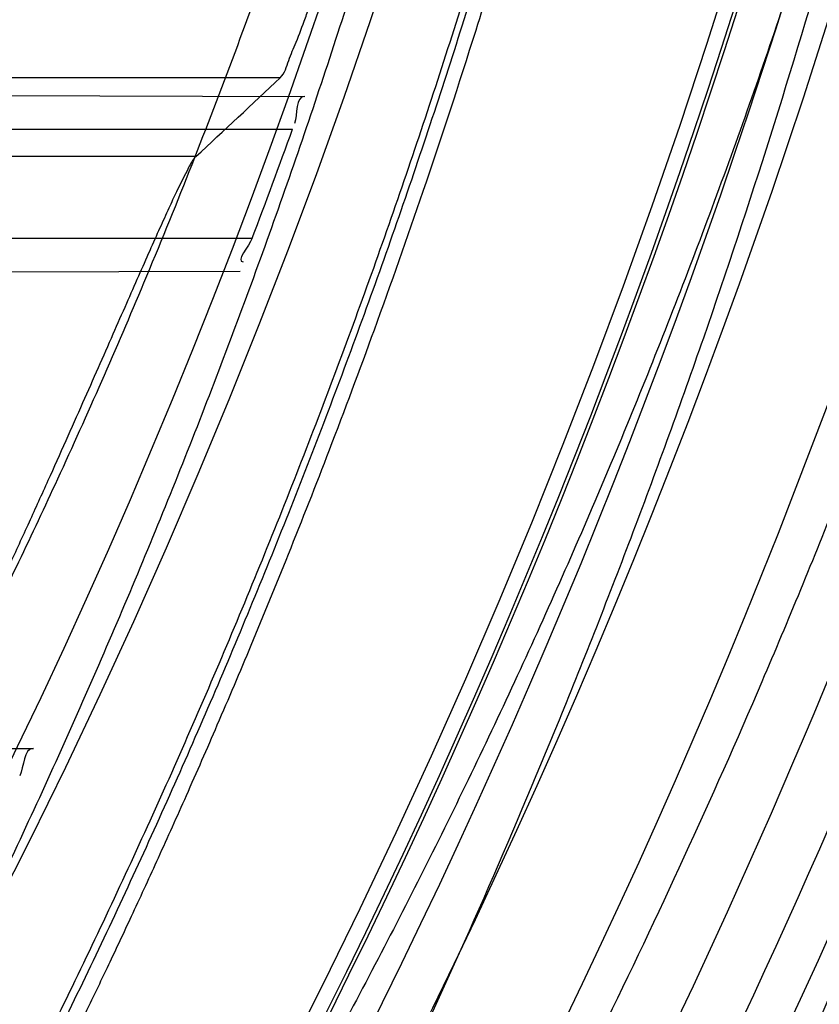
# Model space of a CAD drawing. Header units: millimetres. Extents: x 0 to 297, y 0 to 210.
# Tile 88 of 256: x 147.159 to 147.2031, y 92.8664 to 92.9207. Entities that reach past the tile are written whole.
import ezdxf

# ---------------------------------------------------------------- set-up
doc = ezdxf.new("R2010")
doc.units = ezdxf.units.MM
doc.header["$LTSCALE"] = 16.335
doc.layers.get('0').update_dxf_attribs({"linetype": 'CONTINUOUS'})
for name, color, linetype in [('01_GLOBAL', 7, 'CONTINUOUS'), ('INTFCLR_1', 7, 'CONTINUOUS'), ('INTFCLR_144815', 7, 'CONTINUOUS')]:
    doc.layers.add(name, color=color, linetype=linetype)

msp = doc.modelspace()

# ---------------------------------------------------------------- linework, layer by layer
at = {"color": 7, "linetype": 'Continuous'}
msp.add_circle((147.7028034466, 92.1254639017), 2.28, dxfattribs=at)
at = {"color": 9, "linetype": 'Continuous'}
msp.add_arc((147.7028034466, 92.1254639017), 2.2507792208, 92.9674534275, 177.0325465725, dxfattribs=at)
at = {"layer": '01_GLOBAL', "color": 7, "linetype": 'Continuous'}
msp.add_circle((147.7028034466, 92.1254639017), 2.31, dxfattribs=at)
at = {"layer": 'INTFCLR_1', "color": 9, "linetype": 'Continuous'}
for p, q in [((147.1207417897, 92.91662596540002), (147.1747095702, 92.91643758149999)), ((147.1209009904, 92.91463164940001), (147.1740386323, 92.91463164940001)), ((147.1182709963, 92.90863164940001), (147.1718168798, 92.90863164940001)), ((147.1163326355, 92.9066219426), (147.1711458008, 92.90681327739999)), ((147.1028510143, 92.8806884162), (147.1597579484, 92.8804897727))]:
    msp.add_line(p, q, dxfattribs=at)
at = {"layer": 'INTFCLR_1', "color": 6, "linetype": 'Continuous'}
for centre, radius, start, end in [((146.8326356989, 93.03763164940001), 0.3620710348, 270, 90.00000002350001), ((146.8326356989, 93.03763164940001), 0.3440948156, 270, 90.00000002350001), ((146.8326622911, 93.037629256), 0.3628583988, 339.1756644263, 340.1859514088)]:
    msp.add_arc(centre, radius, start, end, dxfattribs=at)
for points, knots in [([(147.0687421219, 93.29563164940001), (147.0680098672, 93.29563164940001), (147.0693330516, 93.2931111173), (147.0704693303, 93.29172068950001), (147.0723263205, 93.28928078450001), (147.0746177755, 93.2865210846), (147.0775470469, 93.28299903), (147.080971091, 93.27890891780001), (147.0846437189, 93.27446035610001), (147.0882701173, 93.26998999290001), (147.0916458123, 93.2657319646), (147.0947448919, 93.2617356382), (147.0975630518, 93.2580185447), (147.100110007, 93.25458663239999), (147.1024035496, 93.25143207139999), (147.1044661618, 93.24854131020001), (147.1063189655, 93.24589767), (147.1079764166, 93.2434940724), (147.109457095, 93.2413147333), (147.1107791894, 93.2393416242), (147.1119635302, 93.23755181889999), (147.1130167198, 93.235942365), (147.1139517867, 93.2344985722), (147.1147816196, 93.2332054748), (147.1157213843, 93.2317287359), (147.1167390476, 93.23011252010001), (147.1179255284, 93.2282043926), (147.1189332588, 93.2265622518), (147.1198501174, 93.2250516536), (147.1206424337, 93.2237350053), (147.1215180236, 93.2222660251), (147.1224842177, 93.22062728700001), (147.1235503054, 93.2187965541), (147.1247223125, 93.21675634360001), (147.1260120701, 93.2144766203), (147.1274302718, 93.21192636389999), (147.1289898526, 93.20906621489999), (147.1307073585, 93.2058462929), (147.1325944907, 93.2022184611), (147.1346618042, 93.1981270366), (147.1369222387, 93.1935038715), (147.1393944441, 93.1882537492), (147.1420944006, 93.1822619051), (147.1450364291, 93.1753818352), (147.1482313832, 93.1674373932), (147.1516877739, 93.1581768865), (147.1553587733, 93.14738762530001), (147.1590017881, 93.1353669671), (147.1623609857, 93.1226214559), (147.1652568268, 93.10972884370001), (147.1676651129, 93.0968010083), (147.1695853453, 93.0838891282), (147.1710275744, 93.0709911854), (147.1719965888, 93.05813761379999), (147.1725011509, 93.0453158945), (147.1725469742, 93.0325462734), (147.1721391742, 93.0198169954), (147.171280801, 93.0071297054), (147.1699742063, 92.99449457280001), (147.1682169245, 92.9818861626), (147.1660086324, 92.9693213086), (147.1633383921, 92.9567727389), (147.1602041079, 92.94425636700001), (147.1566465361, 92.9319458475), (147.1528751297, 92.9204393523), (147.1491593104, 92.9102243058), (147.1457087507, 92.9015000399), (147.1425365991, 92.8940034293), (147.1396288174, 92.8875126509), (147.136972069, 92.8818585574), (147.1345472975, 92.8769025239), (147.1323371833, 92.8725413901), (147.130325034, 92.8686912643), (147.1284994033, 92.8652891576), (147.1268466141, 92.8622800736), (147.1253496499, 92.85960988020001), (147.1239936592, 92.85723391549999), (147.1227647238, 92.8551144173), (147.1216541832, 92.85322630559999), (147.1206539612, 92.8515468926), (147.1197533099, 92.8500510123), (147.1189386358, 92.8487109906), (147.1179864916, 92.8471584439), (147.1170567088, 92.8456599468), (147.1160957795, 92.84412860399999), (147.1152647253, 92.8428151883), (147.1143298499, 92.84135168), (147.1132770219, 92.8397205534), (147.1120898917, 92.837902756), (147.1107550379, 92.8358842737), (147.109257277, 92.8336513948), (147.107577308, 92.8311858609), (147.1056960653, 92.8284703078), (147.1035922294, 92.82548916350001), (147.1012492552, 92.8222342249), (147.0986446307, 92.81869165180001), (147.095755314, 92.8148491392), (147.0925736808, 92.81071697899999), (147.0890986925, 92.8063077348), (147.0853575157, 92.80167437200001), (147.0815402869, 92.7970384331), (147.0779667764, 92.7927652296), (147.0748968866, 92.789078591), (147.0724998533, 92.7861981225), (147.070552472, 92.7836530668), (147.0693788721, 92.7822194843), (147.0679949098, 92.7796316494), (147.0687421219, 92.7796316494)], [0, 0, 0, 0, 0.003860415, 0.007501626, 0.0124785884, 0.0188917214, 0.0268498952, 0.0364677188, 0.0470694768, 0.0572444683, 0.0668187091, 0.0757144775, 0.083905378, 0.09140992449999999, 0.0982451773, 0.1044667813, 0.1101313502, 0.1152642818, 0.1198589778, 0.1240215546, 0.1277856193, 0.1311734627, 0.1341617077, 0.1368541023, 0.1392736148, 0.1433897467, 0.1469230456, 0.1511192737, 0.1535471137, 0.1562389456, 0.1592204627, 0.1625628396, 0.1662680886, 0.1703891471, 0.174967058, 0.1800766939, 0.1857729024, 0.1921414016, 0.1993155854, 0.2073311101, 0.2163077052, 0.2264451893, 0.2379233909, 0.250953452, 0.2658909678, 0.283062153, 0.3030578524, 0.3259639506, 0.3492662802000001, 0.3725305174, 0.3956109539, 0.4185782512, 0.4413347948, 0.4640172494, 0.4865192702, 0.508968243, 0.531324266, 0.5536477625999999, 0.5759939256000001, 0.5982772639, 0.620747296, 0.6432362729, 0.6658996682, 0.68875599, 0.7107777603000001, 0.7297237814, 0.7460531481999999, 0.7602331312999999, 0.7726347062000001, 0.7835467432, 0.793166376, 0.8017211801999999, 0.8093215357, 0.8160683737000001, 0.8220758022, 0.8274205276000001, 0.8322066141, 0.8364980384, 0.8403367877, 0.8437547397, 0.8468031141, 0.8495420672, 0.8520223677, 0.8564046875, 0.8588391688, 0.8615533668, 0.8645986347, 0.8679945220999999, 0.8717882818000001, 0.8760445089, 0.8807522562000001, 0.8859628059, 0.8917731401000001, 0.898168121, 0.9051985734, 0.9129160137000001, 0.9213486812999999, 0.9305434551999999, 0.9404096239, 0.9509435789, 0.961943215, 0.9720502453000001, 0.980371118, 0.9870628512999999, 0.992271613, 0.9960607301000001, 1, 1, 1, 1]), ([(147.0687421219, 92.7796316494), (147.0695765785, 92.7796316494), (147.0710237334, 92.7806068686), (147.0732486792, 92.7819463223), (147.0757995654, 92.7837998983), (147.0789536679, 92.78621498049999), (147.0827092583, 92.7892984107), (147.0868482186, 92.7928925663), (147.0910477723, 92.79673500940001), (147.0950116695, 92.80053311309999), (147.0986438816, 92.80415209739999), (147.1019501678, 92.80756746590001), (147.1049461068, 92.8107620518), (147.107653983, 92.813732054), (147.1100921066, 92.81647650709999), (147.1122806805, 92.81899733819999), (147.1142479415, 92.8213114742), (147.1160099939, 92.82342388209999), (147.1175861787, 92.82534548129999), (147.1189934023, 92.8270878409), (147.1202530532, 92.828669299), (147.1213970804, 92.83012358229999), (147.1225240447, 92.83157239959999), (147.123724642, 92.8331346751), (147.1249992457, 92.8348159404), (147.1262604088, 92.83650316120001), (147.1274992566, 92.8381825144), (147.1287882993, 92.8399539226), (147.1302152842, 92.8419444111), (147.131810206, 92.84420661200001), (147.1335924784, 92.846783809), (147.1355808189, 92.8497229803), (147.1377917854, 92.8530728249), (147.140242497, 92.8568933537), (147.1429592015, 92.861268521), (147.1459674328, 92.8662949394), (147.1492907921, 92.8720905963), (147.1529541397, 92.8788115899), (147.1569786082, 92.8866408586), (147.1613909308, 92.895852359), (147.1661049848, 92.9065772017), (147.1708180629, 92.91847841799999), (147.1752249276, 92.93102624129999), (147.1791389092, 92.9437452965), (147.1825261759, 92.9565113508), (147.1853979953, 92.9693107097), (147.1877529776, 92.9820756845), (147.1896101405, 92.9948409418), (147.1909735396, 93.00755209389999), (147.1918561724, 93.02022938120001), (147.1922659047, 93.0328602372), (147.1922092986, 93.0454468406), (147.1916906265, 93.0579966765), (147.1907127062, 93.07050178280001), (147.1892753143, 93.0829675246), (147.187377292, 93.0953920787), (147.1850186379, 93.1077564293), (147.1821898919, 93.1200882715), (147.1788863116, 93.1323721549), (147.1750915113, 93.1446222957), (147.1708160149, 93.1567764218), (147.1662306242, 93.1683760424), (147.1616300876, 93.17888244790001), (147.1573218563, 93.1879248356), (147.1533932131, 93.19561622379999), (147.1498208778, 93.2022183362), (147.1465812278, 93.20791453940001), (147.1436479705, 93.2128584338), (147.140997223, 93.2171670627), (147.1386015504, 93.22093898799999), (147.1364409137, 93.22424590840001), (147.1344943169, 93.2271532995), (147.1327470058, 93.229707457), (147.1311776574, 93.2319576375), (147.1297748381, 93.23393568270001), (147.1285161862, 93.23568453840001), (147.1273854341, 93.237235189), (147.1263043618, 93.2387000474), (147.1251805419, 93.2402055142), (147.1239422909, 93.24184332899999), (147.1226668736, 93.2435068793), (147.1213873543, 93.2451529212), (147.120091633, 93.2467985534), (147.1186694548, 93.2485796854), (147.1170808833, 93.2505381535), (147.1153015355, 93.25269419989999), (147.1133143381, 93.2550569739), (147.1110956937, 93.2576388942), (147.1086258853, 93.2604465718), (147.1058792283, 93.263488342), (147.1028357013, 93.2667628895), (147.099478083, 93.27026211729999), (147.0957850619, 93.2739726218), (147.0917574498, 93.27786179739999), (147.0874623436, 93.28182281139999), (147.0831967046, 93.28555323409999), (147.0792915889, 93.2887810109), (147.0760051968, 93.2913109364), (147.073359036, 93.29324438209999), (147.0710713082, 93.29462673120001), (147.0695920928, 93.29563164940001), (147.0687421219, 93.29563164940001)], [0, 0, 0, 0, 0.0042187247, 0.0081401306, 0.0133978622, 0.0200459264, 0.0282638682, 0.0379443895, 0.0477615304, 0.05703690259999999, 0.0656973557, 0.0736821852, 0.0810680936, 0.0878383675, 0.0940009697, 0.0996271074, 0.1047154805, 0.1093563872, 0.1135342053, 0.1172803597, 0.1206792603, 0.1237557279, 0.1266349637, 0.1299589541, 0.1337168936, 0.1373013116, 0.1406085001, 0.1442672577, 0.148377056, 0.1529904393, 0.1582606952, 0.164218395, 0.1709303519, 0.1785521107, 0.1871652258, 0.1969659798, 0.2081658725, 0.2209392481, 0.2356613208, 0.2526660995, 0.2725685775, 0.2948769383, 0.3173640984, 0.3397873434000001, 0.3621386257, 0.3841211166, 0.4060891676, 0.4277469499, 0.4493218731, 0.470705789, 0.4919793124, 0.5131981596, 0.5343255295, 0.5554668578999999, 0.5765984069, 0.5977513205, 0.6189954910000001, 0.6402209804, 0.6617015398, 0.6832900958, 0.7050415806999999, 0.7268239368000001, 0.7463339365, 0.7630160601, 0.7774553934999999, 0.7899931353, 0.8009638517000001, 0.8105830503, 0.8190545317, 0.8265380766, 0.8331730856, 0.8390248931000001, 0.8442268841, 0.8488182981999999, 0.8528943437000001, 0.8564866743, 0.8597116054, 0.8625968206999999, 0.8656908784, 0.8692094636, 0.8729771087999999, 0.8762884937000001, 0.879749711, 0.8835661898, 0.8878115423, 0.8924986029, 0.8976989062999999, 0.9034198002, 0.9097088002, 0.9166034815, 0.9241390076, 0.9323094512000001, 0.9411199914, 0.9506041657, 0.9606137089, 0.9706541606, 0.9792553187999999, 0.9862062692, 0.9916647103, 0.9957028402, 1, 1, 1, 1])]:
    msp.add_open_spline(points, degree=3, knots=knots, dxfattribs=at)
at = {"layer": 'INTFCLR_1', "color": 9, "linetype": 'Continuous'}
for points, knots in [([(147.0432510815, 92.7796316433), (147.0431330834, 92.7796316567), (147.0428441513, 92.77968862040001), (147.0428590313, 92.7802080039), (147.043168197, 92.78074236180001), (147.0437027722, 92.7815366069), (147.0445175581, 92.7825251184), (147.046088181, 92.7843056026), (147.0479460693, 92.786252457), (147.0500136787, 92.7883830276), (147.0523867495, 92.79080681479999), (147.0572874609, 92.7957986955), (147.0632966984, 92.8020416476), (147.0688203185, 92.8080382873), (147.0718101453, 92.8113712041), (147.0735816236, 92.81337496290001), (147.0782783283, 92.8187413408), (147.0864250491, 92.8285190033), (147.0977271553, 92.8435162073), (147.106950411, 92.8572622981), (147.1127640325, 92.86681826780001), (147.1154623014, 92.871453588), (147.1172776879, 92.87462997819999), (147.1222795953, 92.88363180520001), (147.1300362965, 92.8990567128), (147.1375818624, 92.91703545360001), (147.1423047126, 92.93022711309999), (147.1445398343, 92.9370600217), (147.1457809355, 92.941042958), (147.1488392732, 92.9511954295), (147.1533458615, 92.9688880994), (147.157034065, 92.99020578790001), (147.1586182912, 93.0043449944), (147.159192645, 93.0109841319), (147.1595326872, 93.0154446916), (147.1602764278, 93.0276675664), (147.1604760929, 93.0476640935), (147.1590577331, 93.0675881), (147.157582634, 93.0796680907), (147.1569796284, 93.0840538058), (147.1560162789, 93.0905724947), (147.1536199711, 93.10439313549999), (147.1487661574, 93.12508522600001), (147.1436711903, 93.1411717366), (147.1408661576, 93.1489990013)], [0, 0, 0, 0, 0.0008731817, 0.001718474, 0.0032338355, 0.0055641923, 0.008732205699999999, 0.0127298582, 0.0231213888, 0.0286463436, 0.0346993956, 0.04822263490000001, 0.0804125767, 0.0988155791, 0.1085508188, 0.1135449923, 0.1186070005, 0.1613231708, 0.2076862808, 0.2575123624, 0.2837454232, 0.2904461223, 0.2972015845, 0.3108183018, 0.3666504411, 0.4248609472, 0.4549769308, 0.4703146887, 0.4780576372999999, 0.4858477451, 0.5487776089, 0.6130123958, 0.6457680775, 0.6540347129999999, 0.6623246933, 0.6788711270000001, 0.74464742, 0.8101273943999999, 0.8265053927, 0.8346996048, 0.8428861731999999, 0.8752668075, 0.9384714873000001, 1, 1, 1, 1]), ([(147.1602071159, 92.92629006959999), (147.1573959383, 92.918807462), (147.1513353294, 92.90435984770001), (147.1425342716, 92.8870880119), (147.1363700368, 92.87644944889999), (147.1334825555, 92.8717095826), (147.1315628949, 92.86861924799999), (147.1263605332, 92.860480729), (147.1176083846, 92.8479676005), (147.1053924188, 92.83269961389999), (147.0949921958, 92.82121808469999), (147.0876965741, 92.81385489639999), (147.0836469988, 92.80994239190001), (147.0779933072, 92.80463400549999), (147.0715340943, 92.7989617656), (147.0643214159, 92.79314721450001), (147.0594957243, 92.7894714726), (147.0557195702, 92.7867597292), (147.0529460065, 92.7848729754), (147.049824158, 92.7828152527), (147.0467200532, 92.781041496), (147.0439979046, 92.7796315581), (147.0432510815, 92.7796316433)], [0, 0, 0, 0, 0.1254392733, 0.2455954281, 0.3039386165, 0.3183545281, 0.3326935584, 0.3610298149, 0.4699340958, 0.5721292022, 0.6676979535, 0.7128867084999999, 0.7347758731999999, 0.7560605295, 0.8345894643, 0.86959304, 0.9014329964, 0.9297831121, 0.9425142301, 0.954114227, 0.9882800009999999, 1, 1, 1, 1])]:
    msp.add_open_spline(points, degree=3, knots=knots, dxfattribs=at)
at = {"layer": 'INTFCLR_1', "color": 6, "linetype": 'Continuous'}
for points in [[(147.1747095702, 92.91643758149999), (147.1741779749, 92.9164394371), (147.1743312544, 92.9154439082), (147.1741510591, 92.9149437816)], [(147.1718168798, 92.90863164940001), (147.1716507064, 92.9081947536), (147.1708563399, 92.90731728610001), (147.1713237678, 92.90731891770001)], [(147.1597579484, 92.8804897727), (147.1591930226, 92.8804917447), (147.1592460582, 92.8794824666), (147.1589985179, 92.87897465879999)]]:
    msp.add_open_spline(points, degree=3, dxfattribs=at)
at = {"layer": 'INTFCLR_144815', "color": 9, "linetype": 'Continuous'}
for p, q in [((147.1733634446, 92.91747359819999), (147.1542026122, 92.91747359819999)), ((147.168706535, 92.9131215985), (147.1494289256, 92.9131215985))]:
    msp.add_line(p, q, dxfattribs=at)
at = {"layer": 'INTFCLR_144815', "color": 6, "linetype": 'Continuous'}
for radius in [0.3828680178, 0.364857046]:
    msp.add_circle((146.8326356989, 93.03763164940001), radius, dxfattribs=at)
for radius, start, end in [(0.5278075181, 313.9937911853, 154.5150993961), (0.49294334, 282.2440355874, 71.2863570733), (0.3889523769, 308.490992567, 51.50900743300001), (0.4069633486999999, 316.9838592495, 43.0161407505), (0.3840109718, 313.9992414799, 46.00075850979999), (0.4013823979, 339.6819480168, 23.3180519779), (0.4013823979, 324.681947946, 338.3180519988)]:
    msp.add_arc((146.8326356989, 93.03763164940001), radius, start, end, dxfattribs=at)
at = {"layer": 'INTFCLR_144815', "color": 9, "linetype": 'Continuous'}
for centre, radius, start, end in [((146.8326356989, 93.03763164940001), 0.4896672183, 292.4997540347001, 54.0964566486), ((146.8326378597, 93.037632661), 0.4417306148, 292.4997540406, 54.09645665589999), ((146.8326511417, 93.03763533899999), 0.434262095, 311.2505121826, 48.7494878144), ((146.8326356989, 93.03763164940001), 0.3958087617, 314.0862202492, 45.9137797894), ((146.8326356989, 93.03763164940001), 0.3863437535, 313.8592910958, 46.1407088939), ((146.8326356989, 93.03763164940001), 0.3838160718, 314.0319604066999, 45.9680396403), ((146.8326356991, 93.0376316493), 0.4046091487, 324.8280604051, 338.1719396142), ((146.8326356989, 93.03763164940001), 0.434568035, 324.835904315, 338.1640956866), ((146.832635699, 93.03763164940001), 0.4363482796, 324.8324936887, 338.1675063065)]:
    msp.add_arc(centre, radius, start, end, dxfattribs=at)
at = {"layer": 'INTFCLR_144815', "color": 6, "linetype": 'Continuous'}
msp.add_ellipse((146.8326356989, 93.5665631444), major_axis=(0, 0.7938005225), ratio=0.7456587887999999, start_param=-2.5377874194, end_param=-2.5281979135, dxfattribs=at)
for points, knots in [([(147.1000017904, 92.7706317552), (147.099727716, 92.7706367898), (147.0997250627, 92.7716931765), (147.1002170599, 92.7722851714), (147.1006721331, 92.7731087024), (147.1011651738, 92.77384567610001), (147.1017516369, 92.7747055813), (147.1024417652, 92.7756704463), (147.1032341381, 92.776750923), (147.1041312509, 92.7779487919), (147.1051340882, 92.7792688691), (147.1062444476, 92.78071599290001), (147.1074648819, 92.7822968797), (147.1087976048, 92.7840181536), (147.1102428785, 92.785884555), (147.1117982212, 92.78789788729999), (147.1134596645, 92.79005859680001), (147.1152251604, 92.79237013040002), (147.1170968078, 92.79484195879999), (147.11907733, 92.797485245), (147.1211639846, 92.8003047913), (147.1233499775, 92.8033005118), (147.1256270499, 92.80647066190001), (147.1279885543, 92.8098160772), (147.1304260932, 92.8133353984), (147.1329303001, 92.81702596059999), (147.1354909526, 92.8208837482), (147.1380971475, 92.8249034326), (147.1407375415, 92.8290785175), (147.1434005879, 92.83340150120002), (147.1460747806, 92.83786408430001), (147.1487488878, 92.8424574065), (147.1514121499, 92.8471722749), (147.1540544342, 92.8519993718), (147.1566663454, 92.856929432), (147.1592392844, 92.8619533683), (147.1617654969, 92.8670624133), (147.1642380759, 92.8722482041), (147.1666509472, 92.8775028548), (147.168998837, 92.8828190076), (147.1712772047, 92.8881898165), (147.1734821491, 92.89360886), (147.1756107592, 92.89907116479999), (147.1776563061, 92.90456069), (147.179616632, 92.91007104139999), (147.1814926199, 92.91560357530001), (147.1832864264, 92.9211651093), (147.1849983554, 92.9267575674), (147.1866261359, 92.93237403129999), (147.1881687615, 92.93801125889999), (147.1896244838, 92.9436621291), (147.1909923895, 92.9493212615), (147.1922727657, 92.95498763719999), (147.1934660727, 92.96066109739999), (147.1945727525, 92.96634163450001), (147.1955930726, 92.9720286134), (147.1965271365, 92.9777204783), (147.1973750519, 92.98341533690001), (147.1981370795, 92.9891120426), (147.1988135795, 92.99481027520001), (147.1994048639, 93.0005096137), (147.1999112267, 93.00620974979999), (147.2003329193, 93.0119102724), (147.2006701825, 93.01761113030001), (147.2009232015, 93.0233121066), (147.2010921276, 93.0290132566), (147.2011770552, 93.0347144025), (147.2011780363, 93.0404156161), (147.2010950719, 93.0461167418), (147.2009281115, 93.0518178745), (147.2006770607, 93.05751885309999), (147.2003417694, 93.0632197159), (147.1999220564, 93.0689202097), (147.1994176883, 93.074620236), (147.198828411, 93.080319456), (147.1981539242, 93.0860176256), (147.1973939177, 93.0917142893), (147.1965480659, 93.09740890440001), (147.1956160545, 93.10310072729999), (147.1945975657, 93.1087889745), (147.1934922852, 93.1144727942), (147.1923000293, 93.1201506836), (147.1910207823, 93.12582057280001), (147.1896545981, 93.131480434), (147.1882014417, 93.1371288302), (147.1866611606, 93.1427648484), (147.1850338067, 93.14838687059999), (147.1833198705, 93.1539920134), (147.1815202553, 93.1595765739), (147.1796361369, 93.1651366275), (147.1776688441, 93.17066839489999), (147.1756200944, 93.17616762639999), (147.1734920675, 93.1816295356), (147.1712874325, 93.1870488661), (147.1690094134, 93.1924198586), (147.1666618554, 93.1977362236), (147.1642492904, 93.2029911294), (147.1617769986, 93.20817719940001), (147.1592510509, 93.21328655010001), (147.1566783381, 93.2183108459), (147.1540666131, 93.2232413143), (147.1514244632, 93.2280688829), (147.1487612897, 93.23278426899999), (147.1460872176, 93.23737816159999), (147.1434130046, 93.2418413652), (147.1407498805, 93.2461650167), (147.1381093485, 93.2503408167), (147.1355029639, 93.2543612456), (147.1329420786, 93.2582197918), (147.1304375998, 93.2619111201), (147.1279997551, 93.265431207), (147.125637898, 93.26877740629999), (147.1233603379, 93.27194848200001), (147.1211742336, 93.2749445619), (147.1190855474, 93.2777670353), (147.1170990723, 93.2804183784), (147.1152184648, 93.2829020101), (147.1134463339, 93.2852221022), (147.1117843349, 93.2873834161), (147.1102333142, 93.2893910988), (147.1087934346, 93.2912505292), (147.1074642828, 93.2929671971), (147.1062450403, 93.2945465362), (147.1051345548, 93.29599381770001), (147.1041315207, 93.2973141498), (147.1032343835, 93.29851204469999), (147.1024419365, 93.2995926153), (147.1017517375, 93.30055757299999), (147.1011652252, 93.30141754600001), (147.1006721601, 93.3021545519), (147.1002170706, 93.3029781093), (147.0997250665, 93.30357011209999), (147.0997277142, 93.304626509), (147.1000017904, 93.30463154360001)], [0, 0, 0, 0, 0.0014101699, 0.0032891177, 0.0045779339, 0.0061083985, 0.0078869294, 0.009919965, 0.0122145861, 0.0147783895, 0.0176190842, 0.0207426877, 0.0241618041, 0.0278931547, 0.0319414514, 0.0363053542, 0.040981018, 0.0459630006, 0.0512683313, 0.0569309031, 0.0629543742, 0.0693130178, 0.0760084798, 0.08303351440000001, 0.0903785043, 0.09803123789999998, 0.105976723, 0.1141977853, 0.122675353, 0.1313888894, 0.140317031, 0.1494380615, 0.1587304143, 0.1681731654, 0.1777462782, 0.187430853, 0.1972092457, 0.2070653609, 0.2169845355, 0.2269535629, 0.2369608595, 0.2469959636, 0.2570491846, 0.2671179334, 0.2771316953, 0.2871355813, 0.2971697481, 0.3071923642, 0.3172217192, 0.3272506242, 0.3372572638, 0.3472396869, 0.357200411, 0.3671408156, 0.3770633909, 0.3869713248, 0.3968625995, 0.4067348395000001, 0.4165894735, 0.4264283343, 0.4362532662, 0.4460650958, 0.4558661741, 0.4656577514, 0.4754424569, 0.4852217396, 0.4949982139, 0.504773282, 0.5145496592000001, 0.5243287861, 0.5341133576, 0.5439047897, 0.5537055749, 0.5635169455, 0.5733411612, 0.5831795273, 0.5930338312, 0.6029053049, 0.6127948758, 0.6227033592, 0.6326318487, 0.6425809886, 0.652548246, 0.6625317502, 0.6725323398, 0.682550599, 0.6925874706, 0.7026400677, 0.7127021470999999, 0.7227700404, 0.7328393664, 0.7429043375, 0.7529583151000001, 0.7629934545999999, 0.7730007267, 0.7829699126, 0.7928892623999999, 0.8027455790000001, 0.8125242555, 0.8222091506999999, 0.8317827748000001, 0.8412261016, 0.8505191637, 0.8596410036, 0.8685700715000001, 0.8772846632, 0.8857633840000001, 0.8939857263, 0.9019325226, 0.9095865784, 0.9169329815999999, 0.9239594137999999, 0.9306564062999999, 0.9370174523, 0.9430388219, 0.9487194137, 0.9540603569, 0.95906494, 0.9637380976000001, 0.9680861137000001, 0.9721162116, 0.9758363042, 0.9792548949, 0.9823802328, 0.9852207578, 0.987784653, 0.9900795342, 0.9921128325, 0.9938914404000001, 0.9954219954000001, 0.9967108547, 0.9985898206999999, 1, 1, 1, 1]), ([(147.108707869, 93.29563164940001), (147.1084310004, 93.29563164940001), (147.1084189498, 93.2945661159), (147.1088854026, 93.2939562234), (147.1093179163, 93.293115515), (147.1097871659, 93.29236199), (147.1103458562, 93.291483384), (147.1110035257, 93.2904976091), (147.1117585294, 93.28939440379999), (147.1126129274, 93.28817225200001), (147.1135675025, 93.28682643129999), (147.1146233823, 93.2853527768), (147.1157813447, 93.28374669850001), (147.1170420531, 93.2820034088), (147.1184057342, 93.2801181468), (147.1198723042, 93.27808602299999), (147.1214410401, 93.2759024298), (147.1231107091, 93.27356285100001), (147.1248792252, 93.271063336), (147.1267437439, 93.26840038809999), (147.128700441, 93.2655713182), (147.130744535, 93.2625742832), (147.1328701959, 93.25940851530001), (147.135070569, 93.2560744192), (147.1373378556, 93.252573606), (147.1396633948, 93.248908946), (147.1420378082, 93.24508453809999), (147.1444511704, 93.2411056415), (147.1468932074, 93.23697855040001), (147.1493534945, 93.2327104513), (147.1518216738, 93.2283092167), (147.1542876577, 93.2237831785), (147.1567417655, 93.21914097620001), (147.1591748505, 93.2143913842), (147.161578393, 93.2095431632), (147.1639445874, 93.2046048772), (147.1662663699, 93.1995847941), (147.1685374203, 93.19449081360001), (147.1707521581, 93.18933038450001), (147.1729057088, 93.1841104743), (147.1749938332, 93.17883761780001), (147.1770129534, 93.1735177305), (147.1789599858, 93.168156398), (147.1808324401, 93.1627584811), (147.1826281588, 93.1573287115), (147.184345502, 93.1518710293), (147.1859830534, 93.1463893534), (147.1875398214, 93.14088681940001), (147.1890149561, 93.135366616), (147.1904079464, 93.12983117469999), (147.1917183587, 93.12428304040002), (147.1929460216, 93.1187240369), (147.194090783, 93.1131561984), (147.1951526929, 93.1075808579), (147.1961317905, 93.10199958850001), (147.1970282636, 93.0964132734), (147.1978422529, 93.09082314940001), (147.198574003, 93.08522979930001), (147.1992237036, 93.0796341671), (147.1997916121, 93.0740365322), (147.2002779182, 93.06843761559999), (147.2006828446, 93.06283752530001), (147.201006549, 93.0572368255), (147.2012491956, 93.0516354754), (147.2014108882, 93.0460339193), (147.2014917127, 93.0404320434), (147.2014917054, 93.0348302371), (147.2014108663, 93.0292283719), (147.2012491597, 93.0236268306), (147.2010065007, 93.0180255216), (147.2006827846, 93.01242485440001), (147.20027785, 93.0068248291), (147.1997915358, 93.0012259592), (147.1992236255, 92.9956284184), (147.1985739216, 92.9900328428), (147.1978421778, 92.98443960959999), (147.197028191, 92.9788495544), (147.1961317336, 92.9732633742), (147.1951526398, 92.96768215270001), (147.1940907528, 92.96210695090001), (147.1929459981, 92.956539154), (147.1917183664, 92.95098029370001), (147.1904079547, 92.9454321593), (147.1890149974, 92.9398968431), (147.1875398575, 92.93437661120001), (147.1859831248, 92.9288741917), (147.1843455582, 92.9233924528), (147.1826282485, 92.91793486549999), (147.1808325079, 92.91250501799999), (147.178960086, 92.9071071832), (147.1770130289, 92.9017457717), (147.1749939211, 92.8964259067), (147.1729057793, 92.8911529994), (147.1707522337, 92.8859330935), (147.1685374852, 92.8807726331), (147.1662664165, 92.87567860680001), (147.1639446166, 92.8706584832), (147.1615784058, 92.8657201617), (147.1591748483, 92.86087191), (147.1567417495, 92.8561222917), (147.1542876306, 92.85148006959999), (147.1518216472, 92.8469540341), (147.1493534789, 92.84255282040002), (147.1468932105, 92.8382847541), (147.1444511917, 92.8341576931), (147.1420378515, 92.8301788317), (147.1396634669, 92.8263544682), (147.1373379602, 92.82268985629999), (147.1350707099, 92.8191890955), (147.1328703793, 92.81585505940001), (147.1307447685, 92.81268936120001), (147.1287007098, 92.80969237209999), (147.12674404, 92.8068633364), (147.1248795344, 92.8042004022), (147.1231110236, 92.80170089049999), (147.1214413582, 92.7993613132), (147.1198726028, 92.79717769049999), (147.1184060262, 92.79514555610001), (147.117042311, 92.7932602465), (147.1157815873, 92.79151693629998), (147.114623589, 92.78991080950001), (147.11356769, 92.78843713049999), (147.1126130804, 92.787091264), (147.11175866, 92.7858690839), (147.1110036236, 92.7847658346), (147.1103459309, 92.78378002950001), (147.1097872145, 92.7829013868), (147.1093179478, 92.78214783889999), (147.1088854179, 92.7813071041), (147.1084189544, 92.7806972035), (147.1084309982, 92.7796316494), (147.108707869, 92.7796316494)], [0, 0, 0, 0, 0.0014861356, 0.0034579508, 0.0048068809, 0.0064063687, 0.0082626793, 0.0103820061, 0.0127711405, 0.0154368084, 0.0183865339, 0.0216275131, 0.0251677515, 0.0290144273, 0.0331753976, 0.0376570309, 0.0424661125, 0.0476073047, 0.0530850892, 0.0589012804, 0.0650564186, 0.0715486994, 0.07837362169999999, 0.08552418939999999, 0.0929907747, 0.1007612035, 0.1088208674, 0.1171531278, 0.1257396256, 0.1345607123, 0.143595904, 0.152824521, 0.1622261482, 0.171780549, 0.1814683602, 0.1912713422, 0.2011724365, 0.211155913, 0.2212074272, 0.2313141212, 0.2414644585, 0.2516478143, 0.2618559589, 0.2720801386, 0.2823146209, 0.2925525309, 0.302790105, 0.3130221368, 0.3232464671, 0.333459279, 0.3436597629, 0.3538452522, 0.3640159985, 0.3741700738, 0.3843086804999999, 0.3944307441, 0.4045380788, 0.4146299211, 0.4247087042, 0.434774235, 0.4448292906, 0.4548738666, 0.4649110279, 0.4749410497, 0.4849671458, 0.4949897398, 0.505012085, 0.515034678, 0.5250607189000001, 0.5350907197, 0.5451277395, 0.5551723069, 0.5652271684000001, 0.5752926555, 0.5853711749, 0.5954630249, 0.6055699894, 0.6156920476, 0.6258303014, 0.6359844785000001, 0.6461547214, 0.6563403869, 0.666540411, 0.676753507, 0.6869773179, 0.6972097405, 0.7074468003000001, 0.7176851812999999, 0.7279191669, 0.7381438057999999, 0.7483515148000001, 0.7585352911, 0.7686855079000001, 0.7787921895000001, 0.7888438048, 0.7988273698, 0.8087285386, 0.8185315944, 0.8282194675, 0.8377739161, 0.8471755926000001, 0.8564042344, 0.8654393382, 0.8742603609, 0.8828468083, 0.8911789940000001, 0.8992385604, 0.907008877, 0.9144753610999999, 0.9216258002, 0.9284505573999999, 0.9349426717, 0.941097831, 0.9469139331, 0.9523916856, 0.9575329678, 0.9623419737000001, 0.9668237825, 0.9709847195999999, 0.9748315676, 0.978371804, 0.9816129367, 0.9845626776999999, 0.9872284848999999, 0.9896176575, 0.9917371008, 0.9935934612, 0.9951930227, 0.9965419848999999, 0.9985138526, 1, 1, 1, 1]), ([(147.1774737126, 93.03763164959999), (147.1774737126, 93.03408945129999), (147.1773695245, 93.02700115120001), (147.1769005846, 93.01637046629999), (147.1761179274, 93.0057395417), (147.1750192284, 92.99510919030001), (147.1736022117, 92.98448113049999), (147.1718643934, 92.9738585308), (147.1698022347, 92.9632462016), (147.1674128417, 92.9526511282), (147.1646953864, 92.9420828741), (147.161647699, 92.9315557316), (147.1582727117, 92.92108641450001), (147.1545735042, 92.9106967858), (147.1505601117, 92.9004145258), (147.1462460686, 92.8902726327), (147.1416542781, 92.8803122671), (147.1368163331, 92.87058151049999), (147.1317748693, 92.8611374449), (147.1265856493, 92.85204255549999), (147.1213166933, 92.8433636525), (147.1160474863, 92.83516870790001), (147.1108644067, 92.8275202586), (147.1058552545, 92.8204697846), (147.1011012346, 92.8140519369), (147.0966707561, 92.8082803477), (147.0926151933, 92.80315041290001), (147.0889666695, 92.79864073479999), (147.0857447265, 92.7947177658), (147.0829483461, 92.79133955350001), (147.0805785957, 92.7884737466), (147.0786107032, 92.7860480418), (147.0770645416, 92.78412398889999), (147.075840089, 92.7824105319), (147.0750404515, 92.7814119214), (147.0742890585, 92.7796316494), (147.0748011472, 92.7796316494)], [0, 0, 0, 0, 0.0374136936, 0.0748639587, 0.1123780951, 0.1499879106, 0.1877264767, 0.2256114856, 0.2636616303, 0.3018965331, 0.3403130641, 0.3789003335, 0.4176356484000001, 0.4564792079, 0.4953691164, 0.5342020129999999, 0.5728718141, 0.611197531, 0.6489667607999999, 0.6859303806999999, 0.721782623, 0.7561939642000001, 0.788825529, 0.8193610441, 0.8475376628, 0.8731799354, 0.8962089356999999, 0.9166076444, 0.9344457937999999, 0.9498358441, 0.9629038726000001, 0.9737937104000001, 0.9826269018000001, 0.9895233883, 0.9945911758, 1, 1, 1, 1]), ([(147.091447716, 92.7706317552), (147.0911815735, 92.7706365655), (147.0911667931, 92.7716634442), (147.0916656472, 92.7722346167), (147.0921197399, 92.7730327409), (147.0926141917, 92.7737470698), (147.0932019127, 92.77458111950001), (147.0938940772, 92.77551732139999), (147.0946890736, 92.7765661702), (147.0955894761, 92.77772931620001), (147.0965963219, 92.77901153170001), (147.0977110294, 92.7804169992), (147.0989347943, 92.78195053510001), (147.1002689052, 92.78361741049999), (147.1017144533, 92.7854232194), (147.1032723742, 92.78737392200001), (147.1049431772, 92.7894755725), (147.1067270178, 92.79173444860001), (147.1086232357, 92.79415650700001), (147.1106300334, 92.7967469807), (147.1127439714, 92.7995096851), (147.114959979, 92.8024469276), (147.1172716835, 92.8055598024), (147.1196716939, 92.8088484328), (147.1221516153, 92.8123118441), (147.1247019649, 92.81594766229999), (147.1273122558, 92.8197520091), (147.1299712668, 92.823719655), (147.1326672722, 92.8278441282), (147.1353883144, 92.83211790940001), (147.1381224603, 92.8365326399), (147.1408580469, 92.84107935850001), (147.1435838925, 92.84574873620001), (147.1462894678, 92.8505312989), (147.1489650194, 92.85541762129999), (147.1516016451, 92.8603984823), (147.1541913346, 92.8654649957), (147.1567269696, 92.870608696), (147.1592023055, 92.8758216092), (147.1616119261, 92.88109628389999), (147.1639511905, 92.88642581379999), (147.1662161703, 92.89180383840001), (147.1684036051, 92.89722459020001), (147.1705107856, 92.90268275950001), (147.1725355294, 92.9081735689), (147.1744761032, 92.913692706), (147.1763311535, 92.9192362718), (147.1780996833, 92.9248008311), (147.1797809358, 92.93038317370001), (147.1813744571, 92.9359806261), (147.182879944, 92.9415906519), (147.1842973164, 92.9472112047), (147.1856265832, 92.9528403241), (147.186867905, 92.95847646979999), (147.1880214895, 92.9641181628), (147.1890876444, 92.9697643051), (147.1900666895, 92.9754138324), (147.190958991, 92.98106595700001), (147.1917649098, 92.98671993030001), (147.1924848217, 92.9923752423), (147.1931190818, 92.99803144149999), (147.193668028, 93.003688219), (147.1941319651, 93.00934531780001), (147.1945111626, 93.01500256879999), (147.1948058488, 93.020659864), (147.195016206, 93.0263171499), (147.1951423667, 93.0319744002), (147.1951703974, 93.03574606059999), (147.1951703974, 93.0376316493)], [0, 0, 0, 0, 0.0027272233, 0.00637693, 0.0088871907, 0.0118720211, 0.0153444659, 0.0193180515, 0.02380733, 0.0288260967, 0.0343890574, 0.0405101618, 0.0472051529, 0.05449051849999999, 0.0623846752, 0.0709044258, 0.0800682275, 0.08989261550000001, 0.1003941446, 0.1115838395, 0.1234656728, 0.1360350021, 0.1492811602, 0.1631910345, 0.1777467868, 0.1929237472, 0.2086919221, 0.2250163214, 0.241858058, 0.2591751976, 0.2769240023, 0.2950599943, 0.3135389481, 0.3323178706, 0.3513557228, 0.3706138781, 0.3900565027, 0.40965088, 0.4293672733, 0.4491790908, 0.4690627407, 0.4889974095, 0.5089649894, 0.5289504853, 0.5489397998, 0.5689220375, 0.5888883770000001, 0.6088300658, 0.6287418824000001, 0.6486179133, 0.6684555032, 0.6882511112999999, 0.7080041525, 0.7277129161, 0.7473782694, 0.7670001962, 0.7865808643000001, 0.8061213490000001, 0.8256243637, 0.8450923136, 0.8645285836, 0.8839363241, 0.9033192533, 0.9226811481, 0.9420259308, 0.9613578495, 0.9806810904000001, 1, 1, 1, 1]), ([(147.1151168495, 92.7857416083), (147.1143787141, 92.7857544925), (147.1156276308, 92.78820794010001), (147.116525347, 92.78970552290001), (147.1180474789, 92.79209975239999), (147.1198782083, 92.79481585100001), (147.1221966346, 92.7982043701), (147.1249401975, 92.8021836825), (147.1280292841, 92.80669849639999), (147.1312345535, 92.811450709), (147.1343198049, 92.81612276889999), (147.1371505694, 92.8204989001), (147.1397182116, 92.8245587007), (147.1420356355, 92.82830215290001), (147.1441247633, 92.83174413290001), (147.1459961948, 92.8348878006), (147.1476694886, 92.8377484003), (147.1491620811, 92.8403425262), (147.1505046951, 92.8427119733), (147.1518049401, 92.8450380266), (147.1531218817, 92.847428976), (147.1544355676, 92.8498529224), (147.1556509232, 92.85212982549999), (147.1567224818, 92.8541662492), (147.1576673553, 92.8559840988), (147.1585009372, 92.8576053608), (147.159275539, 92.8591271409), (147.1600549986, 92.86067461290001), (147.1609020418, 92.8623743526), (147.1618385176, 92.8642764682), (147.1628764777, 92.86641355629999), (147.1640270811, 92.8688201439), (147.1653010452, 92.87153282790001), (147.1667075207, 92.8745887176), (147.1682609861, 92.8780430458), (147.1699714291, 92.88195052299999), (147.1718524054, 92.8863813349), (147.1739221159, 92.8914316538), (147.1761976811, 92.89722079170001), (147.178691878, 92.90389265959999), (147.1814083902, 92.9116011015), (147.184351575, 92.9205773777), (147.1874453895, 92.9309000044), (147.1904830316, 92.94222177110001), (147.1932633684, 92.9540340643), (147.1956760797, 92.96592039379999), (147.1977142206, 92.9778460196), (147.1993786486, 92.989793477), (147.2006712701, 93.0017690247), (147.2015911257, 93.01373916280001), (147.2021405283, 93.025697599), (147.2022625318, 93.0336581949), (147.2022625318, 93.0376316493)], [0, 0, 0, 0, 0.0081673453, 0.0154284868, 0.025145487, 0.0374546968, 0.0524606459, 0.0702814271, 0.0910268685, 0.1129482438, 0.1337055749, 0.1529641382, 0.1706077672, 0.186847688, 0.2016713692, 0.2151515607, 0.2273221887, 0.2383348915, 0.2482619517, 0.2574513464, 0.2678158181, 0.2784602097, 0.2879526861, 0.2963692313, 0.3039179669, 0.3106181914, 0.316537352, 0.3228091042, 0.3297871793, 0.3375473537, 0.3462645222, 0.3560710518, 0.3670580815, 0.3794198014, 0.3932872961, 0.4089598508, 0.4266081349, 0.4465389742, 0.4693403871, 0.4954216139, 0.5253358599, 0.5597543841, 0.5999196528, 0.6445403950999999, 0.6894180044, 0.7341505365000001, 0.7787008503, 0.8232446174, 0.8675822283, 0.911936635, 0.9560410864, 1, 1, 1, 1]), ([(147.2199719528, 93.03763164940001), (147.2199719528, 93.0336872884), (147.2198447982, 93.0257895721), (147.2192718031, 93.01394442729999), (147.2183143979, 93.002098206), (147.2169704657, 92.9902595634), (147.2152370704, 92.97843403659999), (147.2131110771, 92.9666295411), (147.2105896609, 92.95485732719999), (147.2076711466, 92.9431330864), (147.2043559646, 92.93147785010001), (147.2006478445, 92.9199186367), (147.1965553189, 92.9084896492), (147.1920936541, 92.89723326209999), (147.1872869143, 92.88620088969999), (147.182170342, 92.8754533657), (147.176792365, 92.865060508), (147.1712162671, 92.85509972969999), (147.1655201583, 92.84565251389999), (147.1597950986, 92.8367995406), (147.1541405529, 92.8286139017), (147.1486573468, 92.8211541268), (147.1434400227, 92.8144587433), (147.1385691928, 92.8085430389), (147.1341071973, 92.8034007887), (147.1300962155, 92.7990058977), (147.1265604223, 92.79532455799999), (147.1235085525, 92.79230266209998), (147.1209407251, 92.78992407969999), (147.1188462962, 92.7880678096), (147.1170262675, 92.78674872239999), (147.1158306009, 92.7857291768), (147.115116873, 92.78574163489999)], [0, 0, 0, 0, 0.0421285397, 0.08434683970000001, 0.1266414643, 0.1690446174, 0.2115817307, 0.2542734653, 0.2971305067, 0.3401457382, 0.3832945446, 0.4265305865, 0.4697791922, 0.5129300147, 0.5558322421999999, 0.5982870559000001, 0.6400420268, 0.6807938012, 0.7201892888, 0.7578469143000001, 0.7933806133, 0.8264335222, 0.8567170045, 0.8840287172, 0.9082689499, 0.9294277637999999, 0.9475672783, 0.9627965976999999, 0.9752495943, 0.9850650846, 0.9923757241, 1, 1, 1, 1]), ([(147.1733634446, 92.91747359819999), (147.1736180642, 92.91771398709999), (147.173803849, 92.91845524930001), (147.1742946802, 92.91952140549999), (147.1746745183, 92.9205743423), (147.1750341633, 92.9215421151), (147.1753106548, 92.9223154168), (147.175574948, 92.92306745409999), (147.175837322, 92.9238244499), (147.1761159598, 92.92464509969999), (147.1764128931, 92.92553683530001), (147.1766152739, 92.92615603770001), (147.1767138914, 92.926461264)], [0, 0, 0, 0, 0.1094304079, 0.2230663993, 0.3723568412, 0.457156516, 0.5460546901, 0.6289204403, 0.7062841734, 0.7964222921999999, 0.8997592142, 1, 1, 1, 1]), ([(147.168706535, 92.9131215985), (147.1685285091, 92.91295692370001), (147.1681927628, 92.91227768), (147.1677048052, 92.9113382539), (147.1671919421, 92.9102217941), (147.1666988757, 92.9091378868), (147.1661428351, 92.90788953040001), (147.1655276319, 92.9064964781), (147.1648534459, 92.9049616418), (147.1641127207, 92.90327340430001), (147.1633100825, 92.90144797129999), (147.1624438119, 92.8994880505), (147.1615216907, 92.8974158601), (147.1605372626, 92.89522180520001), (147.1594971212, 92.8929270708), (147.1584058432, 92.89054692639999), (147.1572781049, 92.88811590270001), (147.1561173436, 92.88564722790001), (147.1553321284, 92.8839970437), (147.1549322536, 92.8831627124)], [0, 0, 0, 0, 0.0220566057, 0.0669989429, 0.09741344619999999, 0.1335175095, 0.1753822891, 0.2216792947, 0.2720311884, 0.3278486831, 0.389357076, 0.4533970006, 0.5227418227, 0.5956436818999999, 0.672114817, 0.7518899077, 0.8337892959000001, 0.9158511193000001, 1, 1, 1, 1])]:
    msp.add_open_spline(points, degree=3, knots=knots, dxfattribs=at)
at = {"layer": 'INTFCLR_144815', "color": 9, "linetype": 'Continuous'}
for points, knots in [([(147.1598645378, 93.2943400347), (147.1611410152, 93.2926670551), (147.1628746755, 93.2904003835), (147.1650763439, 93.2874933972), (147.167026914, 93.2849022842), (147.17080332, 93.2798273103), (147.1765933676, 93.271801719), (147.1839597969, 93.261021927), (147.1903352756, 93.25104831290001), (147.1948927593, 93.2434952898), (147.1975834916, 93.2388927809), (147.2017594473, 93.231590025), (147.2079733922, 93.22006251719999), (147.2158788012, 93.20378451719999), (147.2214384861, 93.19087940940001), (147.2250066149, 93.1818723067), (147.2273966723, 93.1756158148), (147.2314537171, 93.1643685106), (147.2367312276, 93.14777304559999), (147.2421354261, 93.1270691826), (147.2454005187, 93.1110247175), (147.2472384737, 93.1000406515), (147.2483828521, 93.0925449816), (147.24961836, 93.0830876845), (147.250582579, 93.073564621), (147.251189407, 93.06590088), (147.2519300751, 93.0544134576), (147.2524114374, 93.0372005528), (147.2517200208, 93.0142990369), (147.2502101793, 92.9972088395), (147.2487951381, 92.9858780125), (147.247751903, 92.978402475), (147.2456889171, 92.9656215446), (147.242052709, 92.9478498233), (147.2366635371, 92.92726190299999), (147.2313969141, 92.9107278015), (147.2276268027, 92.9002884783), (147.2258400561, 92.89557279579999), (147.22464717, 92.8924822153), (147.2213914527, 92.8842718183), (147.2158407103, 92.87139713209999), (147.2079514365, 92.8551592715), (147.2011142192, 92.8424773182), (147.1962528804, 92.8340691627), (147.1935219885, 92.82949625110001), (147.1896285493, 92.8231093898), (147.1839591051, 92.8142400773), (147.1765861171, 92.8034511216), (147.170791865, 92.7954203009), (147.1670140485, 92.79034381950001), (147.1650650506, 92.787754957), (147.1628679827, 92.78485415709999), (147.1611384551, 92.7825929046), (147.1598646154, 92.7809233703)], [0, 0, 0, 0, 0.0113523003, 0.0153945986, 0.0196724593, 0.0288485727, 0.04952051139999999, 0.0730548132, 0.0992747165, 0.1133659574, 0.1206417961, 0.1280352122, 0.1587481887, 0.1912667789, 0.2256293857, 0.2345212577, 0.2435306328, 0.2617592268, 0.2990180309, 0.3374305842, 0.3771409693, 0.3872950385, 0.3975091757, 0.4180450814, 0.4387403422, 0.4491382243, 0.4595166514, 0.5008391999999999, 0.5419727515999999, 0.5830556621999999, 0.5933356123, 0.6035730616, 0.6237732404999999, 0.6631691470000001, 0.7013781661, 0.7385292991, 0.7567366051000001, 0.761249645, 0.7657337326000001, 0.7746080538, 0.8088969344, 0.8413373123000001, 0.8719692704, 0.886598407, 0.893729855, 0.9007025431, 0.926950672, 0.9505051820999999, 0.9711896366, 0.9803691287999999, 0.9846421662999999, 0.9886711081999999, 1, 1, 1, 1]), ([(147.1575360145, 92.78679719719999), (147.1582732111, 92.7878317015), (147.1612260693, 92.7920007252), (147.1666053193, 92.7998128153), (147.1737615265, 92.8107816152), (147.1792616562, 92.8197921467), (147.1830387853, 92.82627949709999), (147.1856897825, 92.8309270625), (147.1904106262, 92.839475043), (147.1970490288, 92.8523643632), (147.2047063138, 92.8688596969), (147.2100907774, 92.88192942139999), (147.2132489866, 92.8902629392), (147.2144067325, 92.8934013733), (147.2161414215, 92.8981915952), (147.2198027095, 92.9087987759), (147.2249153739, 92.9255924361), (147.2301452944, 92.9464950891), (147.2336731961, 92.9645329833), (147.2356748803, 92.9775045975), (147.2366873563, 92.98509316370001), (147.2380610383, 92.9965983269), (147.2395396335, 93.0141048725), (147.2399817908, 93.02973415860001), (147.2399818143, 93.0376316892)], [0, 0, 0, 0, 0.0141977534, 0.0570997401, 0.1060018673, 0.1605593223, 0.1750635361, 0.1899029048, 0.2203592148, 0.2841982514, 0.3519009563, 0.42356155, 0.4421237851, 0.4515054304, 0.4609492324, 0.4990648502, 0.5769114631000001, 0.6570654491, 0.7397891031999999, 0.7822307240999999, 0.8037455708, 0.8253529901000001, 0.9117316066, 1, 1, 1, 1]), ([(147.2191648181, 93.0228606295), (147.2188805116, 93.0150087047), (147.2178133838, 92.9986337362), (147.2152335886, 92.978153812), (147.2128657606, 92.96453239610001), (147.2116608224, 92.9583151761), (147.2108314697, 92.9542055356), (147.2084758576, 92.9431865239), (147.2040499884, 92.9257022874), (147.1981053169, 92.90687787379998), (147.1935139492, 92.89421200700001), (147.190812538, 92.8872079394), (147.1867868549, 92.8771700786), (147.1818279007, 92.8658652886), (147.1765385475, 92.8549242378), (147.17352555, 92.84896145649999), (147.1691588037, 92.8405581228), (147.1626450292, 92.8288052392), (147.1539154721, 92.81440725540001), (147.1468515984, 92.8035736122), (147.1424364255, 92.79707773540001), (147.1405352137, 92.7943173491), (147.1393442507, 92.7925962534), (147.1364348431, 92.7884183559), (147.1322880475, 92.78254995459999), (147.1284542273, 92.77709820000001), (147.1265090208, 92.7741076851), (147.1256594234, 92.772749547), (147.124932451, 92.77142613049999), (147.1244422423, 92.7703852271), (147.1243943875, 92.76972037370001), (147.1245296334, 92.7696023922)], [0, 0, 0, 0, 0.0858001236, 0.1790833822, 0.2252548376, 0.2367557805, 0.2482389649, 0.2710367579, 0.3598009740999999, 0.445061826, 0.4864888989, 0.5069045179, 0.5270361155, 0.6045890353, 0.6416374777, 0.6597341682, 0.6775421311, 0.7450519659, 0.8064210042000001, 0.8613741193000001, 0.8862623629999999, 0.8921897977, 0.8979757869, 0.909117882, 0.9477859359, 0.9764348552, 0.98192108, 0.9867019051, 0.9940016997, 0.9980401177, 1, 1, 1, 1]), ([(147.1335745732, 92.7734845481), (147.133439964, 92.7735944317), (147.1334942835, 92.7742573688), (147.1340127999, 92.7752640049), (147.1347661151, 92.77656471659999), (147.1356475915, 92.7778948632), (147.1376656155, 92.78083353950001), (147.1416316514, 92.7861890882), (147.1459165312, 92.7919585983), (147.1489232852, 92.7960690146), (147.150153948, 92.7977624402), (147.1521180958, 92.8004781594), (147.1566774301, 92.8068679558), (147.1639708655, 92.817528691), (147.172985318, 92.83170568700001), (147.179715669, 92.8432894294), (147.1842275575, 92.8515739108), (147.1873383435, 92.8574483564), (147.192797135, 92.86822388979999), (147.1979195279, 92.8793688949), (147.2020790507, 92.8892699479), (147.2048681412, 92.8961736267), (147.2096069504, 92.90865439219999), (147.2157447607, 92.9272108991), (147.2203183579, 92.9444633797), (147.2227521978, 92.9553368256), (147.2236087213, 92.9593905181), (147.2248528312, 92.9655216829), (147.2272973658, 92.9789527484), (147.229720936, 92.9973280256), (147.2308004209, 93.0116357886), (147.2311091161, 93.0175382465)], [0, 0, 0, 0, 0.0019511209, 0.0060578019, 0.0135221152, 0.0184240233, 0.0240553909, 0.0535050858, 0.0932797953, 0.1047395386, 0.110689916, 0.1167852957, 0.1423727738, 0.1988288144, 0.2618001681, 0.3309746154, 0.3492045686, 0.3677228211, 0.4056116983, 0.4848284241, 0.5053718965, 0.5261970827, 0.5684309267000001, 0.6552565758, 0.7455309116, 0.7687000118, 0.7803679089, 0.7920523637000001, 0.8389465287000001, 0.9336333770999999, 1, 1, 1, 1])]:
    msp.add_open_spline(points, degree=3, knots=knots, dxfattribs=at)

doc.saveas('drawing.dxf')
